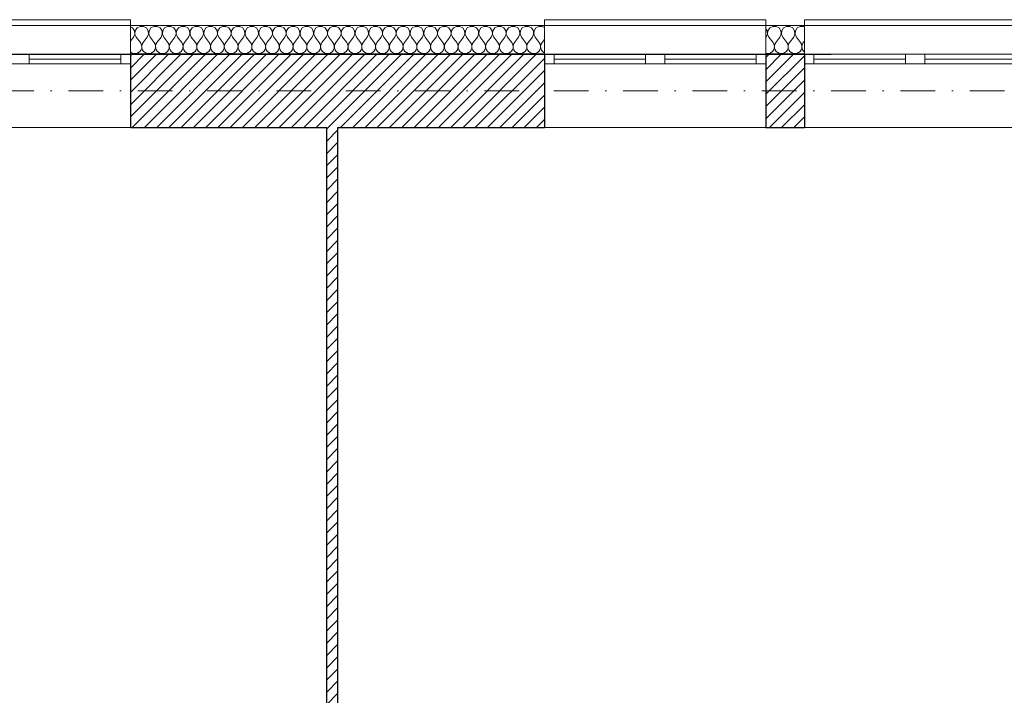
# Model space of a CAD drawing. Header units: millimetres. Extents: x 172139 to 266886, y 98118 to 138225.
# Tile 42 of 123: x 198902 to 204015, y 118194 to 121706. Entities that reach past the tile are written whole.
import ezdxf

# ---------------------------------------------------------------- set-up
doc = ezdxf.new("R2010")
doc.units = ezdxf.units.MM
doc.header["$MEASUREMENT"] = 0
doc.linetypes.add('Kropki i Kreski', pattern=[360, 180, -90, 0, -90])
for name, color, linetype in [('Konstrukcja - Siatki mod', 7, 'Continuous'), ('KR_INW', 7, 'Continuous'), ('NAPIS_SODON', 7, 'Continuous')]:
    doc.layers.add(name, color=color, linetype=linetype)
doc.layers.add('Konstrukcja - Siatki mod_Nr_pióra__48', color=7, linetype='Continuous', lineweight=15, true_color=0xa80f02)
doc.layers.add('KR_INW_Nr_pióra__102', color=7, linetype='Continuous', lineweight=5, true_color=0xcccccc)
for name, color, linetype, lineweight in [('KR_INW_Nr_pióra__101', 252, 'Continuous', 5), ('KR_INW_Nr_pióra__27', 7, 'Continuous', 25), ('KR_INW_Nr_pióra__47', 7, 'Continuous', 15), ('NAPIS_SODON_Nr_pióra__1', 7, 'Continuous', 13), ('Okna ArchiCADa_Nr_pióra__1', 7, 'Continuous', 13)]:
    doc.layers.add(name, color=color, linetype=linetype, lineweight=lineweight)
pattern_1 = [(45, (0, 0), (-31.819804, 31.819804), [])]

# ---------------------------------------------------------------- blocks, each defined once
blk = doc.blocks.new('Strop_1', base_point=(179225, 121523.3))
at = {"layer": 'NAPIS_SODON_Nr_pióra__1', "linetype": 'Continuous', "flags": 128}
blk.add_lwpolyline([(179225, 121523.3), (179225.9, 107003.8), (250898.3, 107008.3), (250897.4, 121527.8)], close=True, dxfattribs=at)
blk = doc.blocks.new('*X102')
at = {"layer": 'KR_INW_Nr_pióra__102', "linetype": 'Continuous'}
for p, q in [((199488.3, 121662.7), (199476.6, 121669)), ((199497.9, 121648.2), (199488.3, 121662.7)), ((199511.7, 121662.7), (199502.1, 121648.2)), ((199527, 121670.9), (199511.7, 121662.7)), ((199544.4, 121670.9), (199527, 121670.9)), ((199559.7, 121662.7), (199544.4, 121670.9)), ((199569.4, 121648.2), (199559.7, 121662.7)), ((199583.1, 121662.7), (199573.5, 121648.2)), ((199598.4, 121670.9), (199583.1, 121662.7)), ((199615.8, 121670.9), (199598.4, 121670.9)), ((199631.2, 121662.7), (199615.8, 121670.9)), ((199640.8, 121648.2), (199631.2, 121662.7)), ((199654.5, 121662.7), (199644.9, 121648.2)), ((199669.9, 121670.9), (199654.5, 121662.7)), ((199687.3, 121670.9), (199669.9, 121670.9)), ((199702.6, 121662.7), (199687.3, 121670.9)), ((199712.2, 121648.2), (199702.6, 121662.7)), ((199726, 121662.7), (199716.3, 121648.2)), ((199741.3, 121670.9), (199726, 121662.7)), ((199758.7, 121670.9), (199741.3, 121670.9)), ((199774, 121662.7), (199758.7, 121670.9)), ((199783.7, 121648.2), (199774, 121662.7)), ((199797.4, 121662.7), (199787.8, 121648.2)), ((199812.7, 121670.9), (199797.4, 121662.7)), ((199830.1, 121670.9), (199812.7, 121670.9)), ((199845.5, 121662.7), (199830.1, 121670.9)), ((199855.1, 121648.2), (199845.5, 121662.7)), ((199868.8, 121662.7), (199859.2, 121648.2)), ((199884.2, 121670.9), (199868.8, 121662.7)), ((199901.6, 121670.9), (199884.2, 121670.9)), ((199916.9, 121662.7), (199901.6, 121670.9)), ((199926.5, 121648.2), (199916.9, 121662.7)), ((199940.3, 121662.7), (199930.6, 121648.2)), ((199955.6, 121670.9), (199940.3, 121662.7)), ((199973, 121670.9), (199955.6, 121670.9)), ((199988.3, 121662.7), (199973, 121670.9)), ((199997.9, 121648.2), (199988.3, 121662.7)), ((200011.7, 121662.7), (200002.1, 121648.2)), ((200027, 121670.9), (200011.7, 121662.7)), ((200044.4, 121670.9), (200027, 121670.9)), ((200059.7, 121662.7), (200044.4, 121670.9)), ((200069.4, 121648.2), (200059.7, 121662.7)), ((200083.1, 121662.7), (200073.5, 121648.2)), ((200098.4, 121670.9), (200083.1, 121662.7)), ((200115.8, 121670.9), (200098.4, 121670.9)), ((200131.2, 121662.7), (200115.8, 121670.9)), ((200140.8, 121648.2), (200131.2, 121662.7)), ((200154.5, 121662.7), (200144.9, 121648.2)), ((200169.9, 121670.9), (200154.5, 121662.7)), ((200187.3, 121670.9), (200169.9, 121670.9)), ((200202.6, 121662.7), (200187.3, 121670.9)), ((200212.2, 121648.2), (200202.6, 121662.7)), ((200226, 121662.7), (200216.3, 121648.2)), ((200241.3, 121670.9), (200226, 121662.7)), ((200258.7, 121670.9), (200241.3, 121670.9)), ((200274, 121662.7), (200258.7, 121670.9)), ((200283.7, 121648.2), (200274, 121662.7)), ((200297.4, 121662.7), (200287.8, 121648.2)), ((200312.7, 121670.9), (200297.4, 121662.7)), ((200330.1, 121670.9), (200312.7, 121670.9)), ((200345.5, 121662.7), (200330.1, 121670.9)), ((200355.1, 121648.2), (200345.5, 121662.7)), ((200368.8, 121662.7), (200359.2, 121648.2)), ((200384.2, 121670.9), (200368.8, 121662.7)), ((200401.6, 121670.9), (200384.2, 121670.9)), ((200416.9, 121662.7), (200401.6, 121670.9)), ((200426.5, 121648.2), (200416.9, 121662.7)), ((200440.3, 121662.7), (200430.6, 121648.2)), ((200455.6, 121670.9), (200440.3, 121662.7)), ((200473, 121670.9), (200455.6, 121670.9)), ((200488.3, 121662.7), (200473, 121670.9)), ((200497.9, 121648.2), (200488.3, 121662.7)), ((200511.7, 121662.7), (200502.1, 121648.2)), ((200527, 121670.9), (200511.7, 121662.7)), ((200544.4, 121670.9), (200527, 121670.9)), ((200559.7, 121662.7), (200544.4, 121670.9)), ((200569.4, 121648.2), (200559.7, 121662.7)), ((200583.1, 121662.7), (200573.5, 121648.2)), ((200598.4, 121670.9), (200583.1, 121662.7)), ((200615.8, 121670.9), (200598.4, 121670.9)), ((200631.2, 121662.7), (200615.8, 121670.9)), ((200640.8, 121648.2), (200631.2, 121662.7)), ((200654.5, 121662.7), (200644.9, 121648.2)), ((200669.9, 121670.9), (200654.5, 121662.7)), ((200687.3, 121670.9), (200669.9, 121670.9)), ((200702.6, 121662.7), (200687.3, 121670.9)), ((200712.2, 121648.2), (200702.6, 121662.7)), ((200726, 121662.7), (200716.3, 121648.2)), ((200741.3, 121670.9), (200726, 121662.7)), ((200758.7, 121670.9), (200741.3, 121670.9)), ((200774, 121662.7), (200758.7, 121670.9)), ((200783.7, 121648.2), (200774, 121662.7)), ((200797.4, 121662.7), (200787.8, 121648.2)), ((200812.7, 121670.9), (200797.4, 121662.7)), ((200830.1, 121670.9), (200812.7, 121670.9)), ((200845.5, 121662.7), (200830.1, 121670.9)), ((200855.1, 121648.2), (200845.5, 121662.7)), ((200868.8, 121662.7), (200859.2, 121648.2)), ((200884.2, 121670.9), (200868.8, 121662.7)), ((200901.6, 121670.9), (200884.2, 121670.9)), ((200916.9, 121662.7), (200901.6, 121670.9)), ((200926.5, 121648.2), (200916.9, 121662.7)), ((200940.3, 121662.7), (200930.6, 121648.2)), ((200955.6, 121670.9), (200940.3, 121662.7)), ((200973, 121670.9), (200955.6, 121670.9)), ((200988.3, 121662.7), (200973, 121670.9)), ((200997.9, 121648.2), (200988.3, 121662.7)), ((201011.7, 121662.7), (201002.1, 121648.2)), ((201027, 121670.9), (201011.7, 121662.7)), ((201044.4, 121670.9), (201027, 121670.9)), ((201059.7, 121662.7), (201044.4, 121670.9)), ((201069.4, 121648.2), (201059.7, 121662.7)), ((201083.1, 121662.7), (201073.5, 121648.2)), ((201098.4, 121670.9), (201083.1, 121662.7)), ((201115.8, 121670.9), (201098.4, 121670.9)), ((201131.2, 121662.7), (201115.8, 121670.9)), ((201140.8, 121648.2), (201131.2, 121662.7)), ((201154.5, 121662.7), (201144.9, 121648.2)), ((201169.9, 121670.9), (201154.5, 121662.7)), ((201187.3, 121670.9), (201169.9, 121670.9)), ((201202.6, 121662.7), (201187.3, 121670.9)), ((201212.2, 121648.2), (201202.6, 121662.7)), ((201226, 121662.7), (201216.3, 121648.2)), ((201241.3, 121670.9), (201226, 121662.7)), ((201258.7, 121670.9), (201241.3, 121670.9)), ((201274, 121662.7), (201258.7, 121670.9)), ((201283.7, 121648.2), (201274, 121662.7)), ((201297.4, 121662.7), (201287.8, 121648.2)), ((201312.7, 121670.9), (201297.4, 121662.7)), ((201330.1, 121670.9), (201312.7, 121670.9)), ((201345.5, 121662.7), (201330.1, 121670.9)), ((201355.1, 121648.2), (201345.5, 121662.7)), ((201368.8, 121662.7), (201359.2, 121648.2)), ((201384.2, 121670.9), (201368.8, 121662.7)), ((201401.6, 121670.9), (201384.2, 121670.9)), ((201416.9, 121662.7), (201401.6, 121670.9)), ((201426.5, 121648.2), (201416.9, 121662.7)), ((201440.3, 121662.7), (201430.6, 121648.2)), ((201455.6, 121670.9), (201440.3, 121662.7)), ((201473, 121670.9), (201455.6, 121670.9)), ((201488.3, 121662.7), (201473, 121670.9)), ((201497.9, 121648.2), (201488.3, 121662.7)), ((201511.7, 121662.7), (201502.1, 121648.2)), ((201527, 121670.9), (201511.7, 121662.7)), ((201544.4, 121670.9), (201527, 121670.9)), ((201559.7, 121662.7), (201544.4, 121670.9)), ((201569.4, 121648.2), (201559.7, 121662.7)), ((201583.1, 121662.7), (201573.5, 121648.2)), ((201598.4, 121670.9), (201583.1, 121662.7)), ((201615.8, 121670.9), (201598.4, 121670.9)), ((201626.9, 121665), (201615.8, 121670.9)), ((199492.9, 121614.9), (199476.6, 121593.2)), ((199492.9, 121614.9), (199499.6, 121630.9)), ((199499.6, 121630.9), (199497.9, 121648.2)), ((199502.1, 121648.2), (199500.4, 121630.9)), ((199500.4, 121630.9), (199507.1, 121614.9)), ((199507.1, 121614.9), (199528.6, 121586.3)), ((199564.3, 121614.9), (199542.9, 121586.3)), ((199564.3, 121614.9), (199571, 121630.9)), ((199571, 121630.9), (199569.4, 121648.2)), ((199573.5, 121648.2), (199571.8, 121630.9)), ((199571.8, 121630.9), (199578.6, 121614.9)), ((199578.6, 121614.9), (199600, 121586.3)), ((199635.7, 121614.9), (199614.3, 121586.3)), ((199635.7, 121614.9), (199642.4, 121630.9)), ((199642.4, 121630.9), (199640.8, 121648.2)), ((199644.9, 121648.2), (199643.3, 121630.9)), ((199643.3, 121630.9), (199650, 121614.9)), ((199650, 121614.9), (199671.4, 121586.3)), ((199707.1, 121614.9), (199685.7, 121586.3)), ((199707.1, 121614.9), (199713.9, 121630.9)), ((199713.9, 121630.9), (199712.2, 121648.2)), ((199716.3, 121648.2), (199714.7, 121630.9)), ((199714.7, 121630.9), (199721.4, 121614.9)), ((199721.4, 121614.9), (199742.9, 121586.3)), ((199778.6, 121614.9), (199757.1, 121586.3)), ((199778.6, 121614.9), (199785.3, 121630.9)), ((199785.3, 121630.9), (199783.7, 121648.2)), ((199787.8, 121648.2), (199786.1, 121630.9)), ((199786.1, 121630.9), (199792.9, 121614.9)), ((199792.9, 121614.9), (199814.3, 121586.3)), ((199850, 121614.9), (199828.6, 121586.3)), ((199850, 121614.9), (199856.7, 121630.9)), ((199856.7, 121630.9), (199855.1, 121648.2)), ((199859.2, 121648.2), (199857.6, 121630.9)), ((199857.6, 121630.9), (199864.3, 121614.9)), ((199864.3, 121614.9), (199885.7, 121586.3)), ((199921.4, 121614.9), (199900, 121586.3)), ((199921.4, 121614.9), (199928.2, 121630.9)), ((199928.2, 121630.9), (199926.5, 121648.2)), ((199930.6, 121648.2), (199929, 121630.9)), ((199929, 121630.9), (199935.7, 121614.9)), ((199935.7, 121614.9), (199957.1, 121586.3)), ((199992.9, 121614.9), (199971.4, 121586.3)), ((199992.9, 121614.9), (199999.6, 121630.9)), ((199999.6, 121630.9), (199997.9, 121648.2)), ((200002.1, 121648.2), (200000.4, 121630.9)), ((200000.4, 121630.9), (200007.1, 121614.9)), ((200007.1, 121614.9), (200028.6, 121586.3)), ((200064.3, 121614.9), (200042.9, 121586.3)), ((200064.3, 121614.9), (200071, 121630.9)), ((200071, 121630.9), (200069.4, 121648.2)), ((200073.5, 121648.2), (200071.8, 121630.9)), ((200071.8, 121630.9), (200078.6, 121614.9)), ((200078.6, 121614.9), (200100, 121586.3)), ((200135.7, 121614.9), (200114.3, 121586.3)), ((200135.7, 121614.9), (200142.4, 121630.9)), ((200142.4, 121630.9), (200140.8, 121648.2)), ((200144.9, 121648.2), (200143.3, 121630.9)), ((200143.3, 121630.9), (200150, 121614.9)), ((200150, 121614.9), (200171.4, 121586.3)), ((200207.1, 121614.9), (200185.7, 121586.3)), ((200207.1, 121614.9), (200213.9, 121630.9)), ((200213.9, 121630.9), (200212.2, 121648.2)), ((200216.3, 121648.2), (200214.7, 121630.9)), ((200214.7, 121630.9), (200221.4, 121614.9)), ((200221.4, 121614.9), (200242.9, 121586.3)), ((200278.6, 121614.9), (200257.1, 121586.3)), ((200278.6, 121614.9), (200285.3, 121630.9)), ((200285.3, 121630.9), (200283.7, 121648.2)), ((200287.8, 121648.2), (200286.1, 121630.9)), ((200286.1, 121630.9), (200292.9, 121614.9)), ((200292.9, 121614.9), (200314.3, 121586.3)), ((200350, 121614.9), (200328.6, 121586.3)), ((200350, 121614.9), (200356.7, 121630.9)), ((200356.7, 121630.9), (200355.1, 121648.2)), ((200359.2, 121648.2), (200357.6, 121630.9)), ((200357.6, 121630.9), (200364.3, 121614.9)), ((200364.3, 121614.9), (200385.7, 121586.3)), ((200421.4, 121614.9), (200400, 121586.3)), ((200421.4, 121614.9), (200428.2, 121630.9)), ((200428.2, 121630.9), (200426.5, 121648.2)), ((200430.6, 121648.2), (200429, 121630.9)), ((200429, 121630.9), (200435.7, 121614.9)), ((200435.7, 121614.9), (200457.1, 121586.3)), ((200492.9, 121614.9), (200471.4, 121586.3)), ((200492.9, 121614.9), (200499.6, 121630.9)), ((200499.6, 121630.9), (200497.9, 121648.2)), ((200502.1, 121648.2), (200500.4, 121630.9)), ((200500.4, 121630.9), (200507.1, 121614.9)), ((200507.1, 121614.9), (200528.6, 121586.3)), ((200564.3, 121614.9), (200542.9, 121586.3)), ((200564.3, 121614.9), (200571, 121630.9)), ((200571, 121630.9), (200569.4, 121648.2)), ((200573.5, 121648.2), (200571.8, 121630.9)), ((200571.8, 121630.9), (200578.6, 121614.9)), ((200578.6, 121614.9), (200600, 121586.3)), ((200635.7, 121614.9), (200614.3, 121586.3)), ((200635.7, 121614.9), (200642.4, 121630.9)), ((200642.4, 121630.9), (200640.8, 121648.2)), ((200644.9, 121648.2), (200643.3, 121630.9)), ((200643.3, 121630.9), (200650, 121614.9)), ((200650, 121614.9), (200671.4, 121586.3)), ((200707.1, 121614.9), (200685.7, 121586.3)), ((200707.1, 121614.9), (200713.9, 121630.9)), ((200713.9, 121630.9), (200712.2, 121648.2)), ((200716.3, 121648.2), (200714.7, 121630.9)), ((200714.7, 121630.9), (200721.4, 121614.9)), ((200721.4, 121614.9), (200742.9, 121586.3)), ((200778.6, 121614.9), (200757.1, 121586.3)), ((200778.6, 121614.9), (200785.3, 121630.9)), ((200785.3, 121630.9), (200783.7, 121648.2)), ((200787.8, 121648.2), (200786.1, 121630.9)), ((200786.1, 121630.9), (200792.9, 121614.9)), ((200792.9, 121614.9), (200814.3, 121586.3)), ((200850, 121614.9), (200828.6, 121586.3)), ((200850, 121614.9), (200856.7, 121630.9)), ((200856.7, 121630.9), (200855.1, 121648.2)), ((200859.2, 121648.2), (200857.6, 121630.9)), ((200857.6, 121630.9), (200864.3, 121614.9)), ((200864.3, 121614.9), (200885.7, 121586.3)), ((200921.4, 121614.9), (200900, 121586.3)), ((200921.4, 121614.9), (200928.2, 121630.9)), ((200928.2, 121630.9), (200926.5, 121648.2)), ((200930.6, 121648.2), (200929, 121630.9)), ((200929, 121630.9), (200935.7, 121614.9)), ((200935.7, 121614.9), (200957.1, 121586.3)), ((200992.9, 121614.9), (200971.4, 121586.3)), ((200992.9, 121614.9), (200999.6, 121630.9)), ((200999.6, 121630.9), (200997.9, 121648.2)), ((201002.1, 121648.2), (201000.4, 121630.9)), ((201000.4, 121630.9), (201007.1, 121614.9)), ((201007.1, 121614.9), (201028.6, 121586.3)), ((201064.3, 121614.9), (201042.9, 121586.3)), ((201064.3, 121614.9), (201071, 121630.9)), ((201071, 121630.9), (201069.4, 121648.2)), ((201073.5, 121648.2), (201071.8, 121630.9)), ((201071.8, 121630.9), (201078.6, 121614.9)), ((201078.6, 121614.9), (201100, 121586.3)), ((201135.7, 121614.9), (201114.3, 121586.3)), ((201135.7, 121614.9), (201142.4, 121630.9)), ((201142.4, 121630.9), (201140.8, 121648.2)), ((201144.9, 121648.2), (201143.3, 121630.9)), ((201143.3, 121630.9), (201150, 121614.9)), ((201150, 121614.9), (201171.4, 121586.3)), ((201207.1, 121614.9), (201185.7, 121586.3)), ((201207.1, 121614.9), (201213.9, 121630.9)), ((201213.9, 121630.9), (201212.2, 121648.2)), ((201216.3, 121648.2), (201214.7, 121630.9)), ((201214.7, 121630.9), (201221.4, 121614.9)), ((201221.4, 121614.9), (201242.9, 121586.3)), ((201278.6, 121614.9), (201257.1, 121586.3)), ((201278.6, 121614.9), (201285.3, 121630.9)), ((201285.3, 121630.9), (201283.7, 121648.2)), ((201287.8, 121648.2), (201286.1, 121630.9)), ((201286.1, 121630.9), (201292.9, 121614.9)), ((201292.9, 121614.9), (201314.3, 121586.3)), ((201350, 121614.9), (201328.6, 121586.3)), ((201350, 121614.9), (201356.7, 121630.9)), ((201356.7, 121630.9), (201355.1, 121648.2)), ((201359.2, 121648.2), (201357.6, 121630.9)), ((201357.6, 121630.9), (201364.3, 121614.9)), ((201364.3, 121614.9), (201385.7, 121586.3)), ((201421.4, 121614.9), (201400, 121586.3)), ((201421.4, 121614.9), (201428.2, 121630.9)), ((201428.2, 121630.9), (201426.5, 121648.2)), ((201430.6, 121648.2), (201429, 121630.9)), ((201429, 121630.9), (201435.7, 121614.9)), ((201435.7, 121614.9), (201457.1, 121586.3)), ((201492.9, 121614.9), (201471.4, 121586.3)), ((201492.9, 121614.9), (201499.6, 121630.9)), ((201499.6, 121630.9), (201497.9, 121648.2)), ((201502.1, 121648.2), (201500.4, 121630.9)), ((201500.4, 121630.9), (201507.1, 121614.9)), ((201507.1, 121614.9), (201528.6, 121586.3)), ((201564.3, 121614.9), (201542.9, 121586.3)), ((201564.3, 121614.9), (201571, 121630.9)), ((201571, 121630.9), (201569.4, 121648.2)), ((201573.5, 121648.2), (201571.8, 121630.9)), ((201571.8, 121630.9), (201578.6, 121614.9)), ((201578.6, 121614.9), (201600, 121586.3)), ((199533.3, 121577.7), (199528.6, 121586.3)), ((199531.9, 121548.9), (199535.1, 121558.2)), ((199535.6, 121568.1), (199533.3, 121577.7)), ((199535.1, 121558.2), (199535.6, 121568.1)), ((199538.1, 121577.7), (199535.9, 121568.1)), ((199535.9, 121568.1), (199536.3, 121558.2)), ((199536.3, 121558.2), (199539.5, 121548.9)), ((199542.9, 121586.3), (199538.1, 121577.7)), ((199604.8, 121577.7), (199600, 121586.3)), ((199603.4, 121548.9), (199606.5, 121558.2)), ((199607, 121568.1), (199604.8, 121577.7)), ((199606.5, 121558.2), (199607, 121568.1)), ((199609.5, 121577.7), (199607.3, 121568.1)), ((199607.3, 121568.1), (199607.8, 121558.2)), ((199607.8, 121558.2), (199610.9, 121548.9)), ((199614.3, 121586.3), (199609.5, 121577.7)), ((199676.2, 121577.7), (199671.4, 121586.3)), ((199674.8, 121548.9), (199677.9, 121558.2)), ((199678.4, 121568.1), (199676.2, 121577.7)), ((199677.9, 121558.2), (199678.4, 121568.1)), ((199680.9, 121577.7), (199678.7, 121568.1)), ((199678.7, 121568.1), (199679.2, 121558.2)), ((199679.2, 121558.2), (199682.3, 121548.9)), ((199685.7, 121586.3), (199680.9, 121577.7)), ((199747.6, 121577.7), (199742.9, 121586.3)), ((199746.2, 121548.9), (199749.4, 121558.2)), ((199749.9, 121568.1), (199747.6, 121577.7)), ((199749.4, 121558.2), (199749.9, 121568.1)), ((199752.4, 121577.7), (199750.1, 121568.1)), ((199750.1, 121568.1), (199750.6, 121558.2)), ((199750.6, 121558.2), (199753.8, 121548.9)), ((199757.1, 121586.3), (199752.4, 121577.7)), ((199819.1, 121577.7), (199814.3, 121586.3)), ((199817.7, 121548.9), (199820.8, 121558.2)), ((199821.3, 121568.1), (199819.1, 121577.7)), ((199820.8, 121558.2), (199821.3, 121568.1)), ((199823.8, 121577.7), (199821.6, 121568.1)), ((199821.6, 121568.1), (199822.1, 121558.2)), ((199822.1, 121558.2), (199825.2, 121548.9)), ((199828.6, 121586.3), (199823.8, 121577.7)), ((199890.5, 121577.7), (199885.7, 121586.3)), ((199889.1, 121548.9), (199892.2, 121558.2)), ((199892.7, 121568.1), (199890.5, 121577.7)), ((199892.2, 121558.2), (199892.7, 121568.1)), ((199895.2, 121577.7), (199893, 121568.1)), ((199893, 121568.1), (199893.5, 121558.2)), ((199893.5, 121558.2), (199896.6, 121548.9)), ((199900, 121586.3), (199895.2, 121577.7)), ((199961.9, 121577.7), (199957.1, 121586.3)), ((199960.5, 121548.9), (199963.7, 121558.2)), ((199964.1, 121568.1), (199961.9, 121577.7)), ((199963.7, 121558.2), (199964.1, 121568.1)), ((199966.7, 121577.7), (199964.4, 121568.1)), ((199964.4, 121568.1), (199964.9, 121558.2)), ((199964.9, 121558.2), (199968.1, 121548.9)), ((199971.4, 121586.3), (199966.7, 121577.7)), ((200033.3, 121577.7), (200028.6, 121586.3)), ((200031.9, 121548.9), (200035.1, 121558.2)), ((200035.6, 121568.1), (200033.3, 121577.7)), ((200035.1, 121558.2), (200035.6, 121568.1)), ((200038.1, 121577.7), (200035.9, 121568.1)), ((200035.9, 121568.1), (200036.3, 121558.2)), ((200036.3, 121558.2), (200039.5, 121548.9)), ((200042.9, 121586.3), (200038.1, 121577.7)), ((200104.8, 121577.7), (200100, 121586.3)), ((200103.4, 121548.9), (200106.5, 121558.2)), ((200107, 121568.1), (200104.8, 121577.7)), ((200106.5, 121558.2), (200107, 121568.1)), ((200109.5, 121577.7), (200107.3, 121568.1)), ((200107.3, 121568.1), (200107.8, 121558.2)), ((200107.8, 121558.2), (200110.9, 121548.9)), ((200114.3, 121586.3), (200109.5, 121577.7)), ((200176.2, 121577.7), (200171.4, 121586.3)), ((200174.8, 121548.9), (200177.9, 121558.2)), ((200178.4, 121568.1), (200176.2, 121577.7)), ((200177.9, 121558.2), (200178.4, 121568.1)), ((200180.9, 121577.7), (200178.7, 121568.1)), ((200178.7, 121568.1), (200179.2, 121558.2)), ((200179.2, 121558.2), (200182.3, 121548.9)), ((200185.7, 121586.3), (200180.9, 121577.7)), ((200247.6, 121577.7), (200242.9, 121586.3)), ((200246.2, 121548.9), (200249.4, 121558.2)), ((200249.9, 121568.1), (200247.6, 121577.7)), ((200249.4, 121558.2), (200249.9, 121568.1)), ((200252.4, 121577.7), (200250.1, 121568.1)), ((200250.1, 121568.1), (200250.6, 121558.2)), ((200250.6, 121558.2), (200253.8, 121548.9)), ((200257.1, 121586.3), (200252.4, 121577.7)), ((200319.1, 121577.7), (200314.3, 121586.3)), ((200317.7, 121548.9), (200320.8, 121558.2)), ((200321.3, 121568.1), (200319.1, 121577.7)), ((200320.8, 121558.2), (200321.3, 121568.1)), ((200323.8, 121577.7), (200321.6, 121568.1)), ((200321.6, 121568.1), (200322.1, 121558.2)), ((200322.1, 121558.2), (200325.2, 121548.9)), ((200328.6, 121586.3), (200323.8, 121577.7)), ((200390.5, 121577.7), (200385.7, 121586.3)), ((200389.1, 121548.9), (200392.2, 121558.2)), ((200392.7, 121568.1), (200390.5, 121577.7)), ((200392.2, 121558.2), (200392.7, 121568.1)), ((200395.2, 121577.7), (200393, 121568.1)), ((200393, 121568.1), (200393.5, 121558.2)), ((200393.5, 121558.2), (200396.6, 121548.9)), ((200400, 121586.3), (200395.2, 121577.7)), ((200461.9, 121577.7), (200457.1, 121586.3)), ((200460.5, 121548.9), (200463.7, 121558.2)), ((200464.1, 121568.1), (200461.9, 121577.7)), ((200463.7, 121558.2), (200464.1, 121568.1)), ((200466.7, 121577.7), (200464.4, 121568.1)), ((200464.4, 121568.1), (200464.9, 121558.2)), ((200464.9, 121558.2), (200468.1, 121548.9)), ((200471.4, 121586.3), (200466.7, 121577.7)), ((200533.3, 121577.7), (200528.6, 121586.3)), ((200531.9, 121548.9), (200535.1, 121558.2)), ((200535.6, 121568.1), (200533.3, 121577.7)), ((200535.1, 121558.2), (200535.6, 121568.1)), ((200538.1, 121577.7), (200535.9, 121568.1)), ((200535.9, 121568.1), (200536.3, 121558.2)), ((200536.3, 121558.2), (200539.5, 121548.9)), ((200542.9, 121586.3), (200538.1, 121577.7)), ((200604.8, 121577.7), (200600, 121586.3)), ((200603.4, 121548.9), (200606.5, 121558.2)), ((200607, 121568.1), (200604.8, 121577.7)), ((200606.5, 121558.2), (200607, 121568.1)), ((200609.5, 121577.7), (200607.3, 121568.1)), ((200607.3, 121568.1), (200607.8, 121558.2)), ((200607.8, 121558.2), (200610.9, 121548.9)), ((200614.3, 121586.3), (200609.5, 121577.7)), ((200676.2, 121577.7), (200671.4, 121586.3)), ((200674.8, 121548.9), (200677.9, 121558.2)), ((200678.4, 121568.1), (200676.2, 121577.7)), ((200677.9, 121558.2), (200678.4, 121568.1)), ((200680.9, 121577.7), (200678.7, 121568.1)), ((200678.7, 121568.1), (200679.2, 121558.2)), ((200679.2, 121558.2), (200682.3, 121548.9)), ((200685.7, 121586.3), (200680.9, 121577.7)), ((200747.6, 121577.7), (200742.9, 121586.3)), ((200746.2, 121548.9), (200749.4, 121558.2)), ((200749.9, 121568.1), (200747.6, 121577.7)), ((200749.4, 121558.2), (200749.9, 121568.1)), ((200752.4, 121577.7), (200750.1, 121568.1)), ((200750.1, 121568.1), (200750.6, 121558.2)), ((200750.6, 121558.2), (200753.8, 121548.9)), ((200757.1, 121586.3), (200752.4, 121577.7)), ((200819.1, 121577.7), (200814.3, 121586.3)), ((200817.7, 121548.9), (200820.8, 121558.2)), ((200821.3, 121568.1), (200819.1, 121577.7)), ((200820.8, 121558.2), (200821.3, 121568.1)), ((200823.8, 121577.7), (200821.6, 121568.1)), ((200821.6, 121568.1), (200822.1, 121558.2)), ((200822.1, 121558.2), (200825.2, 121548.9)), ((200828.6, 121586.3), (200823.8, 121577.7)), ((200890.5, 121577.7), (200885.7, 121586.3)), ((200889.1, 121548.9), (200892.2, 121558.2)), ((200892.7, 121568.1), (200890.5, 121577.7)), ((200892.2, 121558.2), (200892.7, 121568.1)), ((200895.2, 121577.7), (200893, 121568.1)), ((200893, 121568.1), (200893.5, 121558.2)), ((200893.5, 121558.2), (200896.6, 121548.9)), ((200900, 121586.3), (200895.2, 121577.7)), ((200961.9, 121577.7), (200957.1, 121586.3)), ((200960.5, 121548.9), (200963.7, 121558.2)), ((200964.1, 121568.1), (200961.9, 121577.7)), ((200963.7, 121558.2), (200964.1, 121568.1)), ((200966.7, 121577.7), (200964.4, 121568.1)), ((200964.4, 121568.1), (200964.9, 121558.2)), ((200964.9, 121558.2), (200968.1, 121548.9)), ((200971.4, 121586.3), (200966.7, 121577.7)), ((201033.3, 121577.7), (201028.6, 121586.3)), ((201031.9, 121548.9), (201035.1, 121558.2)), ((201035.6, 121568.1), (201033.3, 121577.7)), ((201035.1, 121558.2), (201035.6, 121568.1)), ((201038.1, 121577.7), (201035.9, 121568.1)), ((201035.9, 121568.1), (201036.3, 121558.2)), ((201036.3, 121558.2), (201039.5, 121548.9)), ((201042.9, 121586.3), (201038.1, 121577.7)), ((201104.8, 121577.7), (201100, 121586.3)), ((201103.4, 121548.9), (201106.5, 121558.2)), ((201107, 121568.1), (201104.8, 121577.7)), ((201106.5, 121558.2), (201107, 121568.1)), ((201109.5, 121577.7), (201107.3, 121568.1)), ((201107.3, 121568.1), (201107.8, 121558.2)), ((201107.8, 121558.2), (201110.9, 121548.9)), ((201114.3, 121586.3), (201109.5, 121577.7)), ((201176.2, 121577.7), (201171.4, 121586.3)), ((201174.8, 121548.9), (201177.9, 121558.2)), ((201178.4, 121568.1), (201176.2, 121577.7)), ((201177.9, 121558.2), (201178.4, 121568.1)), ((201180.9, 121577.7), (201178.7, 121568.1)), ((201178.7, 121568.1), (201179.2, 121558.2)), ((201179.2, 121558.2), (201182.3, 121548.9)), ((201185.7, 121586.3), (201180.9, 121577.7)), ((201247.6, 121577.7), (201242.9, 121586.3)), ((201246.2, 121548.9), (201249.4, 121558.2)), ((201249.9, 121568.1), (201247.6, 121577.7)), ((201249.4, 121558.2), (201249.9, 121568.1)), ((201252.4, 121577.7), (201250.1, 121568.1)), ((201250.1, 121568.1), (201250.6, 121558.2)), ((201250.6, 121558.2), (201253.8, 121548.9)), ((201257.1, 121586.3), (201252.4, 121577.7)), ((201319.1, 121577.7), (201314.3, 121586.3)), ((201317.7, 121548.9), (201320.8, 121558.2)), ((201321.3, 121568.1), (201319.1, 121577.7)), ((201320.8, 121558.2), (201321.3, 121568.1)), ((201323.8, 121577.7), (201321.6, 121568.1)), ((201321.6, 121568.1), (201322.1, 121558.2)), ((201322.1, 121558.2), (201325.2, 121548.9)), ((201328.6, 121586.3), (201323.8, 121577.7)), ((201390.5, 121577.7), (201385.7, 121586.3)), ((201389.1, 121548.9), (201392.2, 121558.2)), ((201392.7, 121568.1), (201390.5, 121577.7)), ((201392.2, 121558.2), (201392.7, 121568.1)), ((201395.2, 121577.7), (201393, 121568.1)), ((201393, 121568.1), (201393.5, 121558.2)), ((201393.5, 121558.2), (201396.6, 121548.9)), ((201400, 121586.3), (201395.2, 121577.7)), ((201461.9, 121577.7), (201457.1, 121586.3)), ((201460.5, 121548.9), (201463.7, 121558.2)), ((201464.1, 121568.1), (201461.9, 121577.7)), ((201463.7, 121558.2), (201464.1, 121568.1)), ((201466.7, 121577.7), (201464.4, 121568.1)), ((201464.4, 121568.1), (201464.9, 121558.2)), ((201464.9, 121558.2), (201468.1, 121548.9)), ((201471.4, 121586.3), (201466.7, 121577.7)), ((201533.3, 121577.7), (201528.6, 121586.3)), ((201531.9, 121548.9), (201535.1, 121558.2)), ((201535.6, 121568.1), (201533.3, 121577.7)), ((201535.1, 121558.2), (201535.6, 121568.1)), ((201538.1, 121577.7), (201535.9, 121568.1)), ((201535.9, 121568.1), (201536.3, 121558.2)), ((201536.3, 121558.2), (201539.5, 121548.9)), ((201542.9, 121586.3), (201538.1, 121577.7)), ((201604.8, 121577.7), (201600, 121586.3)), ((201603.4, 121548.9), (201606.5, 121558.2)), ((201607, 121568.1), (201604.8, 121577.7)), ((201606.5, 121558.2), (201607, 121568.1)), ((201609.5, 121577.7), (201607.3, 121568.1)), ((201607.3, 121568.1), (201607.8, 121558.2)), ((201607.8, 121558.2), (201610.9, 121548.9)), ((201614.3, 121586.3), (201609.5, 121577.7)), ((201626.9, 121603.1), (201614.3, 121586.3)), ((199476.6, 121538.4), (199481.2, 121534.5)), ((199481.2, 121534.5), (199490.2, 121530.5)), ((199490.2, 121530.5), (199500, 121529.2)), ((199500, 121529.2), (199509.8, 121530.5)), ((199509.8, 121530.5), (199518.8, 121534.5)), ((199518.8, 121534.5), (199526.4, 121540.8)), ((199526.4, 121540.8), (199531.9, 121548.9)), ((199539.5, 121548.9), (199545.1, 121540.8)), ((199545.1, 121540.8), (199552.7, 121534.5)), ((199552.7, 121534.5), (199561.7, 121530.5)), ((199561.7, 121530.5), (199571.4, 121529.2)), ((199571.4, 121529.2), (199581.2, 121530.5)), ((199581.2, 121530.5), (199590.2, 121534.5)), ((199590.2, 121534.5), (199597.8, 121540.8)), ((199597.8, 121540.8), (199603.4, 121548.9)), ((199610.9, 121548.9), (199616.5, 121540.8)), ((199616.5, 121540.8), (199624.1, 121534.5)), ((199624.1, 121534.5), (199633.1, 121530.5)), ((199633.1, 121530.5), (199642.9, 121529.2)), ((199642.9, 121529.2), (199652.6, 121530.5)), ((199652.6, 121530.5), (199661.6, 121534.5)), ((199661.6, 121534.5), (199669.2, 121540.8)), ((199669.2, 121540.8), (199674.8, 121548.9)), ((199682.3, 121548.9), (199687.9, 121540.8)), ((199687.9, 121540.8), (199695.5, 121534.5)), ((199695.5, 121534.5), (199704.5, 121530.5)), ((199704.5, 121530.5), (199714.3, 121529.2)), ((199714.3, 121529.2), (199724, 121530.5)), ((199724, 121530.5), (199733.1, 121534.5)), ((199733.1, 121534.5), (199740.6, 121540.8)), ((199740.6, 121540.8), (199746.2, 121548.9)), ((199753.8, 121548.9), (199759.4, 121540.8)), ((199759.4, 121540.8), (199766.9, 121534.5)), ((199766.9, 121534.5), (199776, 121530.5)), ((199776, 121530.5), (199785.7, 121529.2)), ((199785.7, 121529.2), (199795.5, 121530.5)), ((199795.5, 121530.5), (199804.5, 121534.5)), ((199804.5, 121534.5), (199812.1, 121540.8)), ((199812.1, 121540.8), (199817.7, 121548.9)), ((199825.2, 121548.9), (199830.8, 121540.8)), ((199830.8, 121540.8), (199838.4, 121534.5)), ((199838.4, 121534.5), (199847.4, 121530.5)), ((199847.4, 121530.5), (199857.1, 121529.2)), ((199857.1, 121529.2), (199866.9, 121530.5)), ((199866.9, 121530.5), (199875.9, 121534.5)), ((199875.9, 121534.5), (199883.5, 121540.8)), ((199883.5, 121540.8), (199889.1, 121548.9)), ((199896.6, 121548.9), (199902.2, 121540.8)), ((199902.2, 121540.8), (199909.8, 121534.5)), ((199909.8, 121534.5), (199918.8, 121530.5)), ((199918.8, 121530.5), (199928.6, 121529.2)), ((199928.6, 121529.2), (199938.3, 121530.5)), ((199938.3, 121530.5), (199947.3, 121534.5)), ((199947.3, 121534.5), (199954.9, 121540.8)), ((199954.9, 121540.8), (199960.5, 121548.9)), ((199968.1, 121548.9), (199973.6, 121540.8)), ((199973.6, 121540.8), (199981.2, 121534.5)), ((199981.2, 121534.5), (199990.2, 121530.5)), ((199990.2, 121530.5), (200000, 121529.2)), ((200000, 121529.2), (200009.8, 121530.5)), ((200009.8, 121530.5), (200018.8, 121534.5)), ((200018.8, 121534.5), (200026.4, 121540.8)), ((200026.4, 121540.8), (200031.9, 121548.9)), ((200039.5, 121548.9), (200045.1, 121540.8)), ((200045.1, 121540.8), (200052.7, 121534.5)), ((200052.7, 121534.5), (200061.7, 121530.5)), ((200061.7, 121530.5), (200071.4, 121529.2)), ((200071.4, 121529.2), (200081.2, 121530.5)), ((200081.2, 121530.5), (200090.2, 121534.5)), ((200090.2, 121534.5), (200097.8, 121540.8)), ((200097.8, 121540.8), (200103.4, 121548.9)), ((200110.9, 121548.9), (200116.5, 121540.8)), ((200116.5, 121540.8), (200124.1, 121534.5)), ((200124.1, 121534.5), (200133.1, 121530.5)), ((200133.1, 121530.5), (200142.9, 121529.2)), ((200142.9, 121529.2), (200152.6, 121530.5)), ((200152.6, 121530.5), (200161.6, 121534.5)), ((200161.6, 121534.5), (200169.2, 121540.8)), ((200169.2, 121540.8), (200174.8, 121548.9)), ((200182.3, 121548.9), (200187.9, 121540.8)), ((200187.9, 121540.8), (200195.5, 121534.5)), ((200195.5, 121534.5), (200204.5, 121530.5)), ((200204.5, 121530.5), (200214.3, 121529.2)), ((200214.3, 121529.2), (200224, 121530.5)), ((200224, 121530.5), (200233.1, 121534.5)), ((200233.1, 121534.5), (200240.6, 121540.8)), ((200240.6, 121540.8), (200246.2, 121548.9)), ((200253.8, 121548.9), (200259.4, 121540.8)), ((200259.4, 121540.8), (200266.9, 121534.5)), ((200266.9, 121534.5), (200276, 121530.5)), ((200276, 121530.5), (200285.7, 121529.2)), ((200285.7, 121529.2), (200295.5, 121530.5)), ((200295.5, 121530.5), (200304.5, 121534.5)), ((200304.5, 121534.5), (200312.1, 121540.8)), ((200312.1, 121540.8), (200317.7, 121548.9)), ((200325.2, 121548.9), (200330.8, 121540.8)), ((200330.8, 121540.8), (200338.4, 121534.5)), ((200338.4, 121534.5), (200347.4, 121530.5)), ((200347.4, 121530.5), (200357.1, 121529.2)), ((200357.1, 121529.2), (200366.9, 121530.5)), ((200366.9, 121530.5), (200375.9, 121534.5)), ((200375.9, 121534.5), (200383.5, 121540.8)), ((200383.5, 121540.8), (200389.1, 121548.9)), ((200396.6, 121548.9), (200402.2, 121540.8)), ((200402.2, 121540.8), (200409.8, 121534.5)), ((200409.8, 121534.5), (200418.8, 121530.5)), ((200418.8, 121530.5), (200428.6, 121529.2)), ((200428.6, 121529.2), (200438.3, 121530.5)), ((200438.3, 121530.5), (200447.3, 121534.5)), ((200447.3, 121534.5), (200454.9, 121540.8)), ((200454.9, 121540.8), (200460.5, 121548.9)), ((200468.1, 121548.9), (200473.6, 121540.8)), ((200473.6, 121540.8), (200481.2, 121534.5)), ((200481.2, 121534.5), (200490.2, 121530.5)), ((200490.2, 121530.5), (200500, 121529.2)), ((200500, 121529.2), (200509.8, 121530.5)), ((200509.8, 121530.5), (200518.8, 121534.5)), ((200518.8, 121534.5), (200526.4, 121540.8)), ((200526.4, 121540.8), (200531.9, 121548.9)), ((200539.5, 121548.9), (200545.1, 121540.8)), ((200545.1, 121540.8), (200552.7, 121534.5)), ((200552.7, 121534.5), (200561.7, 121530.5)), ((200561.7, 121530.5), (200571.4, 121529.2)), ((200571.4, 121529.2), (200581.2, 121530.5)), ((200581.2, 121530.5), (200590.2, 121534.5)), ((200590.2, 121534.5), (200597.8, 121540.8)), ((200597.8, 121540.8), (200603.4, 121548.9)), ((200610.9, 121548.9), (200616.5, 121540.8)), ((200616.5, 121540.8), (200624.1, 121534.5)), ((200624.1, 121534.5), (200633.1, 121530.5)), ((200633.1, 121530.5), (200642.9, 121529.2)), ((200642.9, 121529.2), (200652.6, 121530.5)), ((200652.6, 121530.5), (200661.6, 121534.5)), ((200661.6, 121534.5), (200669.2, 121540.8)), ((200669.2, 121540.8), (200674.8, 121548.9)), ((200682.3, 121548.9), (200687.9, 121540.8)), ((200687.9, 121540.8), (200695.5, 121534.5)), ((200695.5, 121534.5), (200704.5, 121530.5)), ((200704.5, 121530.5), (200714.3, 121529.2)), ((200714.3, 121529.2), (200724, 121530.5)), ((200724, 121530.5), (200733.1, 121534.5)), ((200733.1, 121534.5), (200740.6, 121540.8)), ((200740.6, 121540.8), (200746.2, 121548.9)), ((200753.8, 121548.9), (200759.4, 121540.8)), ((200759.4, 121540.8), (200766.9, 121534.5)), ((200766.9, 121534.5), (200776, 121530.5)), ((200776, 121530.5), (200785.7, 121529.2)), ((200785.7, 121529.2), (200795.5, 121530.5)), ((200795.5, 121530.5), (200804.5, 121534.5)), ((200804.5, 121534.5), (200812.1, 121540.8)), ((200812.1, 121540.8), (200817.7, 121548.9)), ((200825.2, 121548.9), (200830.8, 121540.8)), ((200830.8, 121540.8), (200838.4, 121534.5)), ((200838.4, 121534.5), (200847.4, 121530.5)), ((200847.4, 121530.5), (200857.1, 121529.2)), ((200857.1, 121529.2), (200866.9, 121530.5)), ((200866.9, 121530.5), (200875.9, 121534.5)), ((200875.9, 121534.5), (200883.5, 121540.8)), ((200883.5, 121540.8), (200889.1, 121548.9)), ((200896.6, 121548.9), (200902.2, 121540.8)), ((200902.2, 121540.8), (200909.8, 121534.5)), ((200909.8, 121534.5), (200918.8, 121530.5)), ((200918.8, 121530.5), (200928.6, 121529.2)), ((200928.6, 121529.2), (200938.3, 121530.5)), ((200938.3, 121530.5), (200947.3, 121534.5)), ((200947.3, 121534.5), (200954.9, 121540.8)), ((200954.9, 121540.8), (200960.5, 121548.9)), ((200968.1, 121548.9), (200973.6, 121540.8)), ((200973.6, 121540.8), (200981.2, 121534.5)), ((200981.2, 121534.5), (200990.2, 121530.5)), ((200990.2, 121530.5), (201000, 121529.2)), ((201000, 121529.2), (201009.8, 121530.5)), ((201009.8, 121530.5), (201018.8, 121534.5)), ((201018.8, 121534.5), (201026.4, 121540.8)), ((201026.4, 121540.8), (201031.9, 121548.9)), ((201039.5, 121548.9), (201045.1, 121540.8)), ((201045.1, 121540.8), (201052.7, 121534.5)), ((201052.7, 121534.5), (201061.7, 121530.5)), ((201061.7, 121530.5), (201071.4, 121529.2)), ((201071.4, 121529.2), (201081.2, 121530.5)), ((201081.2, 121530.5), (201090.2, 121534.5)), ((201090.2, 121534.5), (201097.8, 121540.8)), ((201097.8, 121540.8), (201103.4, 121548.9)), ((201110.9, 121548.9), (201116.5, 121540.8)), ((201116.5, 121540.8), (201124.1, 121534.5)), ((201124.1, 121534.5), (201133.1, 121530.5)), ((201133.1, 121530.5), (201142.9, 121529.2)), ((201142.9, 121529.2), (201152.6, 121530.5)), ((201152.6, 121530.5), (201161.6, 121534.5)), ((201161.6, 121534.5), (201169.2, 121540.8)), ((201169.2, 121540.8), (201174.8, 121548.9)), ((201182.3, 121548.9), (201187.9, 121540.8)), ((201187.9, 121540.8), (201195.5, 121534.5)), ((201195.5, 121534.5), (201204.5, 121530.5)), ((201204.5, 121530.5), (201214.3, 121529.2)), ((201214.3, 121529.2), (201224, 121530.5)), ((201224, 121530.5), (201233.1, 121534.5)), ((201233.1, 121534.5), (201240.6, 121540.8)), ((201240.6, 121540.8), (201246.2, 121548.9)), ((201253.8, 121548.9), (201259.4, 121540.8)), ((201259.4, 121540.8), (201266.9, 121534.5)), ((201266.9, 121534.5), (201276, 121530.5)), ((201276, 121530.5), (201285.7, 121529.2)), ((201285.7, 121529.2), (201295.5, 121530.5)), ((201295.5, 121530.5), (201304.5, 121534.5)), ((201304.5, 121534.5), (201312.1, 121540.8)), ((201312.1, 121540.8), (201317.7, 121548.9)), ((201325.2, 121548.9), (201330.8, 121540.8)), ((201330.8, 121540.8), (201338.4, 121534.5)), ((201338.4, 121534.5), (201347.4, 121530.5)), ((201347.4, 121530.5), (201357.1, 121529.2)), ((201357.1, 121529.2), (201366.9, 121530.5)), ((201366.9, 121530.5), (201375.9, 121534.5)), ((201375.9, 121534.5), (201383.5, 121540.8)), ((201383.5, 121540.8), (201389.1, 121548.9)), ((201396.6, 121548.9), (201402.2, 121540.8)), ((201402.2, 121540.8), (201409.8, 121534.5)), ((201409.8, 121534.5), (201418.8, 121530.5)), ((201418.8, 121530.5), (201428.6, 121529.2)), ((201428.6, 121529.2), (201438.3, 121530.5)), ((201438.3, 121530.5), (201447.3, 121534.5)), ((201447.3, 121534.5), (201454.9, 121540.8)), ((201454.9, 121540.8), (201460.5, 121548.9)), ((201468.1, 121548.9), (201473.6, 121540.8)), ((201473.6, 121540.8), (201481.2, 121534.5)), ((201481.2, 121534.5), (201490.2, 121530.5)), ((201490.2, 121530.5), (201500, 121529.2)), ((201500, 121529.2), (201509.8, 121530.5)), ((201509.8, 121530.5), (201518.8, 121534.5)), ((201518.8, 121534.5), (201526.4, 121540.8)), ((201526.4, 121540.8), (201531.9, 121548.9)), ((201539.5, 121548.9), (201545.1, 121540.8)), ((201545.1, 121540.8), (201552.7, 121534.5)), ((201552.7, 121534.5), (201561.7, 121530.5)), ((201561.7, 121530.5), (201571.4, 121529.2)), ((201571.4, 121529.2), (201581.2, 121530.5)), ((201581.2, 121530.5), (201590.2, 121534.5)), ((201590.2, 121534.5), (201597.8, 121540.8)), ((201597.8, 121540.8), (201603.4, 121548.9)), ((201610.9, 121548.9), (201616.5, 121540.8)), ((201616.5, 121540.8), (201624.1, 121534.5)), ((201624.1, 121534.5), (201626.9, 121533.3))]:
    blk.add_line(p, q, dxfattribs=at)
blk = doc.blocks.new('*X103')
at = {"layer": 'KR_INW_Nr_pióra__102', "linetype": 'Continuous'}
for p, q in [((202783.7, 121648.2), (202776.9, 121658.5)), ((202797.4, 121662.7), (202787.8, 121648.2)), ((202812.7, 121670.9), (202797.4, 121662.7)), ((202830.1, 121670.9), (202812.7, 121670.9)), ((202845.5, 121662.7), (202830.1, 121670.9)), ((202855.1, 121648.2), (202845.5, 121662.7)), ((202868.8, 121662.7), (202859.2, 121648.2)), ((202884.2, 121670.9), (202868.8, 121662.7)), ((202901.6, 121670.9), (202884.2, 121670.9)), ((202916.9, 121662.7), (202901.6, 121670.9)), ((202926.5, 121648.2), (202916.9, 121662.7)), ((202940.3, 121662.7), (202930.6, 121648.2)), ((202955.6, 121670.9), (202940.3, 121662.7)), ((202973, 121670.9), (202955.6, 121670.9)), ((202976.9, 121668.8), (202973, 121670.9)), ((202778.6, 121614.9), (202776.9, 121612.6)), ((202778.6, 121614.9), (202785.3, 121630.9)), ((202785.3, 121630.9), (202783.7, 121648.2)), ((202787.8, 121648.2), (202786.1, 121630.9)), ((202786.1, 121630.9), (202792.9, 121614.9)), ((202792.9, 121614.9), (202814.3, 121586.3)), ((202850, 121614.9), (202828.6, 121586.3)), ((202850, 121614.9), (202856.7, 121630.9)), ((202856.7, 121630.9), (202855.1, 121648.2)), ((202859.2, 121648.2), (202857.6, 121630.9)), ((202857.6, 121630.9), (202864.3, 121614.9)), ((202864.3, 121614.9), (202885.7, 121586.3)), ((202921.4, 121614.9), (202900, 121586.3)), ((202921.4, 121614.9), (202928.2, 121630.9)), ((202928.2, 121630.9), (202926.5, 121648.2)), ((202930.6, 121648.2), (202929, 121630.9)), ((202929, 121630.9), (202935.7, 121614.9)), ((202935.7, 121614.9), (202957.1, 121586.3)), ((202819.1, 121577.7), (202814.3, 121586.3)), ((202817.7, 121548.9), (202820.8, 121558.2)), ((202821.3, 121568.1), (202819.1, 121577.7)), ((202820.8, 121558.2), (202821.3, 121568.1)), ((202823.8, 121577.7), (202821.6, 121568.1)), ((202821.6, 121568.1), (202822.1, 121558.2)), ((202822.1, 121558.2), (202825.2, 121548.9)), ((202828.6, 121586.3), (202823.8, 121577.7)), ((202890.5, 121577.7), (202885.7, 121586.3)), ((202889.1, 121548.9), (202892.2, 121558.2)), ((202892.7, 121568.1), (202890.5, 121577.7)), ((202892.2, 121558.2), (202892.7, 121568.1)), ((202895.2, 121577.7), (202893, 121568.1)), ((202893, 121568.1), (202893.5, 121558.2)), ((202893.5, 121558.2), (202896.6, 121548.9)), ((202900, 121586.3), (202895.2, 121577.7)), ((202961.9, 121577.7), (202957.1, 121586.3)), ((202960.5, 121548.9), (202963.7, 121558.2)), ((202964.1, 121568.1), (202961.9, 121577.7)), ((202963.7, 121558.2), (202964.1, 121568.1)), ((202966.7, 121577.7), (202964.4, 121568.1)), ((202964.4, 121568.1), (202964.9, 121558.2)), ((202964.9, 121558.2), (202968.1, 121548.9)), ((202971.4, 121586.3), (202966.7, 121577.7)), ((202976.9, 121593.7), (202971.4, 121586.3)), ((202776.9, 121530.4), (202785.7, 121529.2)), ((202785.7, 121529.2), (202795.5, 121530.5)), ((202795.5, 121530.5), (202804.5, 121534.5)), ((202804.5, 121534.5), (202812.1, 121540.8)), ((202812.1, 121540.8), (202817.7, 121548.9)), ((202825.2, 121548.9), (202830.8, 121540.8)), ((202830.8, 121540.8), (202838.4, 121534.5)), ((202838.4, 121534.5), (202847.4, 121530.5)), ((202847.4, 121530.5), (202857.1, 121529.2)), ((202857.1, 121529.2), (202866.9, 121530.5)), ((202866.9, 121530.5), (202875.9, 121534.5)), ((202875.9, 121534.5), (202883.5, 121540.8)), ((202883.5, 121540.8), (202889.1, 121548.9)), ((202896.6, 121548.9), (202902.2, 121540.8)), ((202902.2, 121540.8), (202909.8, 121534.5)), ((202909.8, 121534.5), (202918.8, 121530.5)), ((202918.8, 121530.5), (202928.6, 121529.2)), ((202928.6, 121529.2), (202938.3, 121530.5)), ((202938.3, 121530.5), (202947.3, 121534.5)), ((202947.3, 121534.5), (202954.9, 121540.8)), ((202954.9, 121540.8), (202960.5, 121548.9)), ((202968.1, 121548.9), (202973.6, 121540.8)), ((202973.6, 121540.8), (202976.9, 121538.1))]:
    blk.add_line(p, q, dxfattribs=at)
blk = doc.blocks.new('Okno podwójne 19')
at = {"layer": 'Okna ArchiCADa_Nr_pióra__1', "linetype": 'Continuous'}
for p, q in [((-575, 330), (575, 330)), ((-575, 0), (-525, 0)), ((-575, -50), (-575, 0)), ((-525, 0), (-525, -50)), ((-525, 0), (-50, 0)), ((-50, -50), (-50, 0)), ((-50, 0), (0, 0)), ((0, 0), (50, 0)), ((50, 0), (50, -50)), ((50, 0), (525, 0)), ((525, -50), (525, 0)), ((525, 0), (575, 0)), ((575, -50), (575, 0)), ((-525, -50), (-575, -50)), ((-525, -25), (-50, -25)), ((-50, -50), (-525, -50)), ((0, -50), (-50, -50)), ((50, -50), (0, -50)), ((50, -25), (525, -25)), ((525, -50), (50, -50)), ((575, -50), (525, -50)), ((-575, -200), (575, -200)), ((-575, -200), (-575, -230)), ((575, -230), (575, -200)), ((-575, -230), (575, -230))]:
    blk.add_line(p, q, dxfattribs=at)
blk = doc.blocks.new('Ściana_1', base_point=(179075.1, 121675.6))
at = {"layer": 'KR_INW_Nr_pióra__101', "linetype": 'Continuous'}
h = blk.add_hatch(dxfattribs=at)
h.set_pattern_fill('Cegła_licówka', color=256, style=0, pattern_type=2)
h.set_pattern_definition(pattern_1)
h.paths.add_polyline_path([(199476.6, 121145.6), (201626.9, 121145.6), (201626.9, 121475.6), (201626.9, 121525.6), (199476.6, 121525.6), (199476.6, 121475.6)])
h = blk.add_hatch(dxfattribs=at)
h.set_pattern_fill('Cegła_licówka', color=256, style=0, pattern_type=2)
h.set_pattern_definition(pattern_1)
h.paths.add_polyline_path([(202776.9, 121145.6), (202976.9, 121145.6), (202976.9, 121475.6), (202976.9, 121525.6), (202776.9, 121525.6), (202776.9, 121475.6)])
at = {"layer": 'KR_INW_Nr_pióra__27', "linetype": 'Continuous'}
for p, q in [((201626.9, 121525.6), (199476.6, 121525.6)), ((199476.6, 121525.6), (199476.6, 121475.6)), ((201626.9, 121525.6), (201626.9, 121475.6)), ((202976.9, 121525.6), (202776.9, 121525.6)), ((202776.9, 121525.6), (202776.9, 121475.6)), ((202976.9, 121525.6), (202976.9, 121475.6)), ((199476.6, 121475.6), (199476.6, 121145.6)), ((201626.9, 121475.6), (201626.9, 121145.6)), ((202776.9, 121475.6), (202776.9, 121145.6)), ((202976.9, 121475.6), (202976.9, 121145.6))]:
    blk.add_line(p, q, dxfattribs=at)
at = {"layer": 'KR_INW_Nr_pióra__27', "linetype": 'Continuous', "flags": 128}
for points in [[(199476.6, 121145.6), (200494.7, 121145.6)], [(200554.7, 121145.6), (201626.9, 121145.6)], [(202776.9, 121145.6), (202976.9, 121145.6)]]:
    blk.add_lwpolyline(points, dxfattribs=at)
at = {"layer": 'KR_INW_Nr_pióra__47', "linetype": 'Continuous'}
for p, q in [((199476.6, 121675.6), (199476.6, 121525.6)), ((201626.9, 121675.6), (201626.9, 121525.6)), ((202776.9, 121675.6), (202776.9, 121525.6)), ((202976.9, 121675.6), (202976.9, 121525.6))]:
    blk.add_line(p, q, dxfattribs=at)
at = {"layer": 'KR_INW_Nr_pióra__47', "linetype": 'Continuous', "flags": 128}
for points in [[(201626.9, 121675.6), (199476.6, 121675.6)], [(202976.9, 121675.6), (202776.9, 121675.6)]]:
    blk.add_lwpolyline(points, dxfattribs=at)
at = {"layer": 'KR_INW'}
for name in ['*X102', '*X103']:
    blk.add_blockref(name, (0, 0), dxfattribs=at)
at = {"layer": 'Okna ArchiCADa_Nr_pióra__1', "linetype": 'Continuous', "xscale": -1, "zscale": 1000, "rotation": 180}
for p in [(198901.6, 121475.6), (202201.9, 121475.6), (203551.9, 121475.6)]:
    blk.add_blockref('Okno podwójne 19', p, dxfattribs=at)
blk = doc.blocks.new('Ściana_110', base_point=(200494.7, 121675.6))
at = {"layer": 'KR_INW_Nr_pióra__101', "linetype": 'Continuous'}
h = blk.add_hatch(dxfattribs=at)
h.set_pattern_fill('Cegła_licówka', color=256, style=0, pattern_type=2)
h.set_pattern_definition(pattern_1)
h.paths.add_polyline_path([(200494.7, 121145.6), (200494.7, 115599.1), (200554.7, 115599.1), (200554.7, 121145.6)])
at = {"layer": 'KR_INW_Nr_pióra__27', "linetype": 'Continuous', "flags": 128}
for points in [[(200494.7, 121145.6), (200494.7, 115599.1)], [(200554.7, 115599.1), (200554.7, 121145.6)]]:
    blk.add_lwpolyline(points, dxfattribs=at)
blk = doc.blocks.new('Standardowy znacznik siatki_10')
at = {"layer": 'Konstrukcja - Siatki mod_Nr_pióra__48', "linetype": 'Kropki i Kreski'}
blk.add_line((1000, 0), (72912, 0), dxfattribs=at)

msp = doc.modelspace()

# ---------------------------------------------------------------- block references
at = {"layer": 'Konstrukcja - Siatki mod', "color": 8, "linetype": 'Continuous', "lineweight": 13, "zscale": 1000}
msp.add_blockref('Standardowy znacznik siatki_10', (177989.3, 121335.6), dxfattribs=at)
at = {"layer": 'KR_INW'}
for name, p in [('Ściana_1', (179075.1, 121675.6)), ('Ściana_110', (200494.7, 121675.6))]:
    msp.add_blockref(name, p, dxfattribs=at)
at = {"layer": 'NAPIS_SODON', "linetype": 'Continuous'}
msp.add_blockref('Strop_1', (179225, 121523.3), dxfattribs=at)

doc.saveas('drawing.dxf')
